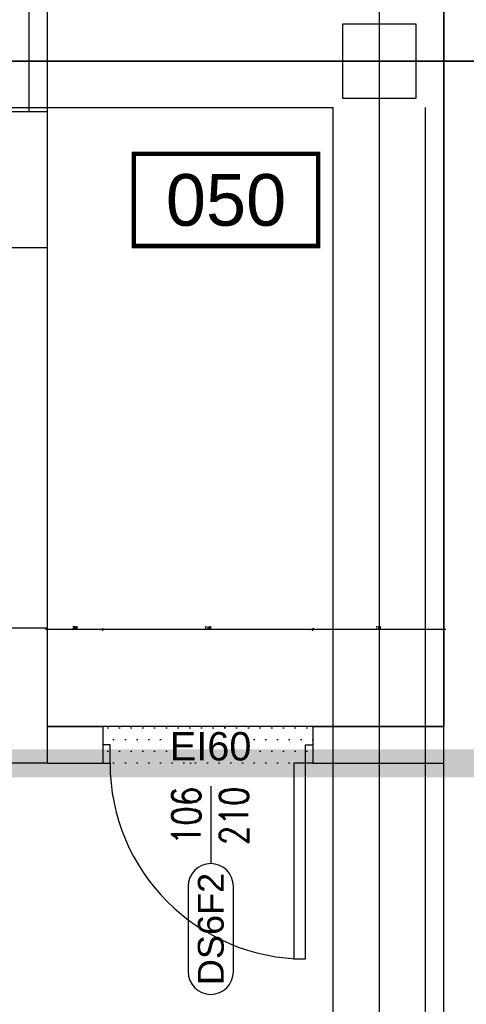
# Model space of a CAD drawing. Header units: centimetres. Extents: x -156440 to 298236, y -263599 to 81430.
# Tile 147 of 170: x 210074 to 212496, y -168343 to -163007. Entities that reach past the tile are written whole.
import ezdxf
from ezdxf.enums import TextEntityAlignment as Align

# ---------------------------------------------------------------- set-up
doc = ezdxf.new("R2010")
doc.units = ezdxf.units.CM
doc.header["$LTSCALE"] = 50
doc.header["$PDMODE"] = 35
doc.header["$PDSIZE"] = 0.1
for name, pattern in [('DOT2', [3.175, 0, -3.175]), ('Kondygnacja -2$0$DIVIDE', [31.75, 12.7, -6.35, 0, -6.35, 0, -6.35]), ('Kondygnacja -2$0$HIDDEN2', [4.7625, 3.175, -1.5875]), ('Osie rzutów$0$DASHDOT2', [12.7, 6.35, -3.175, 0, -3.175])]:
    doc.linetypes.add(name, pattern=pattern)
doc.layers.get('0').update_dxf_attribs({"color": 8})
doc.layers.get('DEFPOINTS').update_dxf_attribs({"color": 8})
for name, color, linetype in [('Kondygnacja -1$0$ARCH_WYBURZENIA', 8, 'DOT2'), ('Kondygnacja -2$0$ARCH_ETAPOWANIE', 8, 'Kondygnacja -2$0$DIVIDE'), ('Kondygnacja -2$0$ARCH_INFO_ETYK_DRZWI', 8, 'Continuous'), ('Kondygnacja -2$0$ARCH_KONSTR_POWYŻEJ RZUTU_IST', 8, 'Kondygnacja -2$0$HIDDEN2'), ('Kondygnacja -2$0$ARCH_ŚLUSARKA_DRZWI', 8, 'Continuous'), ('Kondygnacja -2$0$ARCH_ŻELBET_IST', 9, 'Continuous'), ('Osie rzutów$0$ARCH_INFO_OSIE_IST', 8, 'Osie rzutów$0$DASHDOT2'), ('Pomieszczenia -2$0$ARCH_INFO_AREA_ETYKIETY_200', 8, 'Continuous')]:
    doc.layers.add(name, color=color, linetype=linetype)
doc.layers.add('Kondygnacja -2$0$_SP KORYTA', color=8, linetype='Continuous', lineweight=25)
doc.layers.add('Kondygnacja -2$0$ARCH_INFO_WYMIARY', color=8, linetype='Continuous', lineweight=9)
doc.layers.add('OBRYSY POWIERZCHNI', color=8, linetype='Continuous', plot=False)
doc.styles.add('Kondygnacja -2$0$Arial', font='ARIAL.TTF')
doc.styles.add('Kondygnacja -2$0$Romans', font='Romans.shx', dxfattribs={"width": 0.7})
doc.styles.add('Pomieszczenia -2$0$Arial', font='ARIAL.TTF')
doc.dimstyles.new('Kondygnacja -2$0$Wymiary 1-100', dxfattribs={"dimtxt": 12, "dimasz": 10, "dimexe": 5, "dimexo": 0, "dimgap": 4, "dimtad": 1, "dimrnd": 0.5, "dimzin": 12, "dimdsep": 46, "dimtxsty": 'Kondygnacja -2$0$Romans', "dimblk": 'Kondygnacja -2$0$_Oblique', "dimcen": 10, "dimdle": 10, "dimclrt": 55, "dimazin": 0, "dimtfac": 1, "dimtmove": 1, "dimatfit": 3, "dimfxl": 0, "dimtolj": 1, "dimtzin": 0, "dimarcsym": 0})

# ---------------------------------------------------------------- blocks, each defined once
blk = doc.blocks.new('Osie rzutów')
at = {"layer": 'Osie rzutów$0$ARCH_INFO_OSIE_IST', "ltscale": 10}
for p, q in [((13460, 12510), (13460, 4623.26)), ((4436.04, 5600), (15156.54, 5600)), ((15156.54, 5600), (12415.5, 5600))]:
    blk.add_line(p, q, dxfattribs=at)
blk = doc.blocks.new('Kondygnacja -2$0$T-drzwi_dół-200')
at = {"layer": 'Kondygnacja -2$0$ARCH_INFO_ETYK_DRZWI'}
blk.add_line((0, 0), (0, -60), dxfattribs=at)
blk.add_lwpolyline([(-17.5, -77.5), (-17.5, -143.68, 1), (17.5, -143.68), (17.5, -77.5, 1)], format="xyb", close=True, dxfattribs=at)
at = {"layer": 'Kondygnacja -2$0$ARCH_INFO_ETYK_DRZWI', "style": 'Kondygnacja -2$0$Romans', "width": 0.8}
for tag, p in [('ADS_DRZWI:SZEROKOŚĆ', (-7.91, -23)), ('ADS_DRZWI:WYSOKOŚĆ', (29, -23))]:
    blk.add_attdef(tag, text='', height=22, rotation=90, dxfattribs=at).set_placement(p, align=Align.CENTER)
at = {"layer": 'Kondygnacja -2$0$ARCH_INFO_ETYK_DRZWI', "color": 1, "style": 'Kondygnacja -2$0$Arial'}
blk.add_attdef('ADS_DRZWI:ODPORNOŚĆ_OGNIOWA', text='', height=22, dxfattribs=at).set_placement((-0.12, 13.28), align=Align.BOTTOM_CENTER)
at = {"layer": 'Kondygnacja -2$0$ARCH_INFO_ETYK_DRZWI', "style": 'Kondygnacja -2$0$Arial'}
blk.add_attdef('ADS_DRZWI:SYMBOL', text='', height=20, rotation=90, dxfattribs=at).set_placement((0, -110.59), align=Align.MIDDLE)
blk = doc.blocks.new('Kondygnacja -2$0$_Oblique')
at = {"color": 0, "linetype": 'ByBlock', "lineweight": -2}
blk.add_line((-0.5, -0.5), (0.5, 0.5), dxfattribs=at)
blk = doc.blocks.new('*D248')
at = {"layer": 'DEFPOINTS', "color": 0}
for p in [(211664.2, -166311), (211664.2, -166836.8), (212374.2, -166836.8)]:
    blk.add_point(p, dxfattribs=at)
at = {"layer": 'Kondygnacja -2$0$ARCH_INFO_WYMIARY', "color": 0, "lineweight": -2}
for p, q in [((212384.2, -166311), (211654.2, -166311)), ((211664.2, -166319), (211664.2, -166306)), ((212374.2, -166319), (212374.2, -166306))]:
    blk.add_line(p, q, dxfattribs=at)
at = {"layer": 'Kondygnacja -2$0$ARCH_INFO_WYMIARY', "color": 0, "lineweight": -2, "xscale": 10, "yscale": 10, "zscale": 10, "rotation": 180}
blk.add_blockref('Kondygnacja -2$0$_Oblique', (211664.2, -166311), dxfattribs=at)
at = {"layer": 'Kondygnacja -2$0$ARCH_INFO_WYMIARY', "color": 0, "lineweight": -2, "xscale": 10, "yscale": 10, "zscale": 10}
blk.add_blockref('Kondygnacja -2$0$_Oblique', (212374.2, -166311), dxfattribs=at)
at = {"layer": 'Kondygnacja -2$0$ARCH_INFO_WYMIARY', "color": 55, "insert": (212019.2, -166301), "char_height": 12, "attachment_point": 5, "style": 'Kondygnacja -2$0$Romans'}
blk.add_mtext('\\A1;710', dxfattribs=at)
blk = doc.blocks.new('*D249')
at = {"layer": 'DEFPOINTS', "color": 0}
for p in [(210524.2, -166311), (210524.2, -166836.8), (211664.2, -166836.8)]:
    blk.add_point(p, dxfattribs=at)
at = {"layer": 'Kondygnacja -2$0$ARCH_INFO_WYMIARY', "color": 0, "lineweight": -2}
for p, q in [((211674.2, -166311), (210514.2, -166311)), ((210524.2, -166319), (210524.2, -166306)), ((211664.2, -166319), (211664.2, -166306))]:
    blk.add_line(p, q, dxfattribs=at)
at = {"layer": 'Kondygnacja -2$0$ARCH_INFO_WYMIARY', "color": 0, "lineweight": -2, "xscale": 10, "yscale": 10, "zscale": 10, "rotation": 180}
blk.add_blockref('Kondygnacja -2$0$_Oblique', (210524.2, -166311), dxfattribs=at)
at = {"layer": 'Kondygnacja -2$0$ARCH_INFO_WYMIARY', "color": 0, "lineweight": -2, "xscale": 10, "yscale": 10, "zscale": 10}
blk.add_blockref('Kondygnacja -2$0$_Oblique', (211664.2, -166311), dxfattribs=at)
at = {"layer": 'Kondygnacja -2$0$ARCH_INFO_WYMIARY', "color": 55, "insert": (211094.2, -166301), "char_height": 12, "attachment_point": 5, "style": 'Kondygnacja -2$0$Romans'}
blk.add_mtext('\\A1;1140', dxfattribs=at)
blk = doc.blocks.new('*D250')
at = {"layer": 'DEFPOINTS', "color": 0}
for p in [(210224.2, -166311), (210224.2, -166836.8), (210524.2, -166836.8)]:
    blk.add_point(p, dxfattribs=at)
at = {"layer": 'Kondygnacja -2$0$ARCH_INFO_WYMIARY', "color": 0, "lineweight": -2}
for p, q in [((210534.2, -166311), (210214.2, -166311)), ((210224.2, -166319), (210224.2, -166306)), ((210524.2, -166319), (210524.2, -166306))]:
    blk.add_line(p, q, dxfattribs=at)
at = {"layer": 'Kondygnacja -2$0$ARCH_INFO_WYMIARY', "color": 0, "lineweight": -2, "xscale": 10, "yscale": 10, "zscale": 10, "rotation": 180}
blk.add_blockref('Kondygnacja -2$0$_Oblique', (210224.2, -166311), dxfattribs=at)
at = {"layer": 'Kondygnacja -2$0$ARCH_INFO_WYMIARY', "color": 0, "lineweight": -2, "xscale": 10, "yscale": 10, "zscale": 10}
blk.add_blockref('Kondygnacja -2$0$_Oblique', (210524.2, -166311), dxfattribs=at)
at = {"layer": 'Kondygnacja -2$0$ARCH_INFO_WYMIARY', "color": 55, "insert": (210374.2, -166301), "char_height": 12, "attachment_point": 5, "style": 'Kondygnacja -2$0$Romans'}
blk.add_mtext('\\A1;300', dxfattribs=at)
blk = doc.blocks.new('Kondygnacja -2$0$konstukcja stropu -2')
at = {"layer": 'Kondygnacja -2$0$ARCH_KONSTR_POWYŻEJ RZUTU_IST', "ltscale": 10}
for p, q in [((12885, 5575), (13435, 5575)), ((13435, 5045), (13435, 5575)), ((13485, 5045), (13485, 5575))]:
    blk.add_line(p, q, dxfattribs=at)
blk = doc.blocks.new('Pomieszczenia -2$0$etykieta_numer')
at = {"color": 0, "linetype": 'ByBlock', "const_width": 2.44}
blk.add_lwpolyline([(-50, -50), (-50, 0), (50, 0), (50, -50)], close=True, dxfattribs=at)
at = {"color": 0, "linetype": 'ByBlock', "style": 'Pomieszczenia -2$0$Arial'}
blk.add_attdef('AECAREA:NUMER_LOKALU', text='', height=28, dxfattribs=at).set_placement((0, -25), align=Align.MIDDLE)

msp = doc.modelspace()

# ---------------------------------------------------------------- hatches: boundary and pattern name
at = {"layer": 'Kondygnacja -1$0$ARCH_WYBURZENIA', "ltscale": 3}
h = msp.add_hatch(dxfattribs=at)
h.set_pattern_fill('DOTS', color=256, scale=40, style=0)
h.set_pattern_definition([(0, (77424.24, -219231.77), (31.75, 63.5), [0, -63.5])])
h.paths.add_polyline_path([(210524.241, -167036.769), (211664.241, -167036.769), (211664.241, -166836.769), (210524.241, -166836.769)])

# ---------------------------------------------------------------- linework, layer by layer
at = {"layer": 'Kondygnacja -1$0$ARCH_WYBURZENIA', "ltscale": 3, "elevation": -3480}
msp.add_lwpolyline([(210524.241, -167036.769), (211664.241, -167036.769), (211664.241, -166836.769), (210524.241, -166836.769)], close=True, dxfattribs=at)
at = {"layer": 'Kondygnacja -2$0$ARCH_ETAPOWANIE', "ltscale": 10, "const_width": 150, "elevation": -3480}
msp.add_lwpolyline([(215051.723, -159426.769), (206394.241, -159426.769), (206394.241, -167036.769), (215051.723, -167036.769)], dxfattribs=at)
at = {"layer": 'Kondygnacja -2$0$ARCH_ŚLUSARKA_DRZWI', "linetype": 'Continuous', "lineweight": -3, "elevation": -3480}
for points in [[(210564.241, -166935.769), (210524.241, -166935.769), (210524.241, -167036.769), (210564.241, -167036.769)], [(211624.241, -166935.769), (211664.241, -166935.769), (211664.241, -167036.769), (211624.241, -167036.769)], [(211624.241, -167036.769), (211561.241, -167036.769), (211561.241, -168096.769), (211624.241, -168096.769)]]:
    msp.add_lwpolyline(points, close=True, dxfattribs=at)
at = {"layer": 'Kondygnacja -2$0$ARCH_ŚLUSARKA_DRZWI', "linetype": 'Continuous', "lineweight": -3}
msp.add_arc((211624.241, -167036.769, -3480), 1060, 180, 270, dxfattribs=at)
at = {"layer": 'Kondygnacja -2$0$ARCH_ŻELBET_IST', "ltscale": 4}
for p, q in [((212374.241, -168781.769, -3480), (212374.241, -157681.769, -3480)), ((210224.241, -164241.769, -3480), (210224.241, -162221.769, -3480)), ((210124.241, -162956.769, -3480), (210124.241, -163506.769, -3480)), ((210224.241, -163506.769, -3480), (206394.241, -163506.769, -3480)), ((210024.241, -164241.769, -3480), (210224.241, -164241.769, -3480)), ((210024.241, -166301.769, -3480), (210224.241, -166301.769, -3480)), ((210224.241, -167036.769, -3480), (210224.241, -166301.769, -3480)), ((210224.241, -166836.769, -3480), (210524.241, -166836.769, -3480)), ((211664.241, -166836.769, -3480), (212374.241, -166836.769, -3480)), ((210224.241, -167036.769, -3480), (206394.241, -167036.769, -3480)), ((210224.241, -167036.769, -3480), (210524.241, -167036.769, -3480)), ((211664.241, -167036.769, -3480), (212374.241, -167036.769, -3480))]:
    msp.add_line(p, q, dxfattribs=at)
at = {"layer": 'Kondygnacja -2$0$ARCH_ŻELBET_IST', "ltscale": 4, "elevation": -3480}
msp.add_lwpolyline([(211824.241, -163431.769), (212224.241, -163431.769), (212224.241, -163031.769), (211824.241, -163031.769)], close=True, dxfattribs=at)
for points in [[(210524.241, -166836.769), (210524.241, -167036.769)], [(211664.241, -166836.769), (211664.241, -167036.769)]]:
    msp.add_lwpolyline(points, dxfattribs=at)
at = {"layer": 'OBRYSY POWIERZCHNI', "elevation": -3480}
msp.add_lwpolyline([(210224.241, -159626.769), (212374.241, -159626.769), (212374.241, -166836.769), (210224.241, -166836.769)], close=True, dxfattribs=at)

# ---------------------------------------------------------------- block references
at = {"layer": 'Kondygnacja -2$0$_SP KORYTA', "xscale": 10, "yscale": 10, "zscale": 10}
msp.add_blockref('Kondygnacja -2$0$konstukcja stropu -2', (77424.241, -219231.769, -3480), dxfattribs=at)
at = {"layer": 'Kondygnacja -2$0$ARCH_INFO_ETYK_DRZWI', "linetype": 'Continuous', "lineweight": -3, "xscale": 7, "yscale": 7, "zscale": 6.999999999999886}
msp.add_blockref('Kondygnacja -2$0$T-drzwi_dół-200', (211110.353, -167160.41, -3480), dxfattribs=at).add_auto_attribs({'ADS_DRZWI:ODPORNOŚĆ_OGNIOWA': 'EI60', 'ADS_DRZWI:WYSOKOŚĆ': '210', 'ADS_DRZWI:SZEROKOŚĆ': '106', 'ADS_DRZWI:SYMBOL': 'DS6F2'})
at = {"layer": 'Osie rzutów$0$ARCH_INFO_OSIE_IST', "xscale": 10, "yscale": 10, "zscale": 10}
msp.add_blockref('Osie rzutów', (77424.241, -219231.769), dxfattribs=at)
at = {"layer": 'Pomieszczenia -2$0$ARCH_INFO_AREA_ETYKIETY_200', "linetype": 'Continuous', "lineweight": -3}
ref = msp.add_blockref('Pomieszczenia -2$0$etykieta_numer', (211193.017, -163733.324), dxfattribs=dict(at, xscale=10, yscale=10, zscale=10))
ref.add_attrib('AECAREA:NUMBER', '050', dxfattribs={"layer": '0', "color": 0, "linetype": 'ByBlock', "height": 280, "style": 'Pomieszczenia -2$0$Arial'}).set_placement((211193.017, -163983.324), align=Align.MIDDLE)

# ---------------------------------------------------------------- dimensions: what is measured, and where the dimension line sits
at = {"layer": 'Kondygnacja -2$0$ARCH_INFO_WYMIARY'}
dim = msp.add_linear_dim(base=(210224.241, -166310.962, -3480), p1=(210524.241, -166836.769, -3480), p2=(210224.241, -166836.769, -3480), dimstyle='Kondygnacja -2$0$Wymiary 1-100', dxfattribs=at)
dim.commit()
dim.dimension.update_dxf_attribs({"geometry": '*D250', "text_midpoint": (210374.241, -166310.962, -3480), "dimtype": 160})
for base, p1, p2, picture, middle in [((210524.241, -166310.962, -3480), (211664.241, -166836.769, -3480), (210524.241, -166836.769, -3480), '*D249', (211094.241, -166300.962, -3480)), ((211664.241, -166310.962, -3480), (212374.241, -166836.769, -3480), (211664.241, -166836.769, -3480), '*D248', (212019.241, -166300.962, -3480))]:
    dim = msp.add_linear_dim(base=base, p1=p1, p2=p2, dimstyle='Kondygnacja -2$0$Wymiary 1-100', dxfattribs=at)
    dim.commit()
    dim.dimension.update_dxf_attribs({"geometry": picture, "text_midpoint": middle})

doc.saveas('drawing.dxf')
